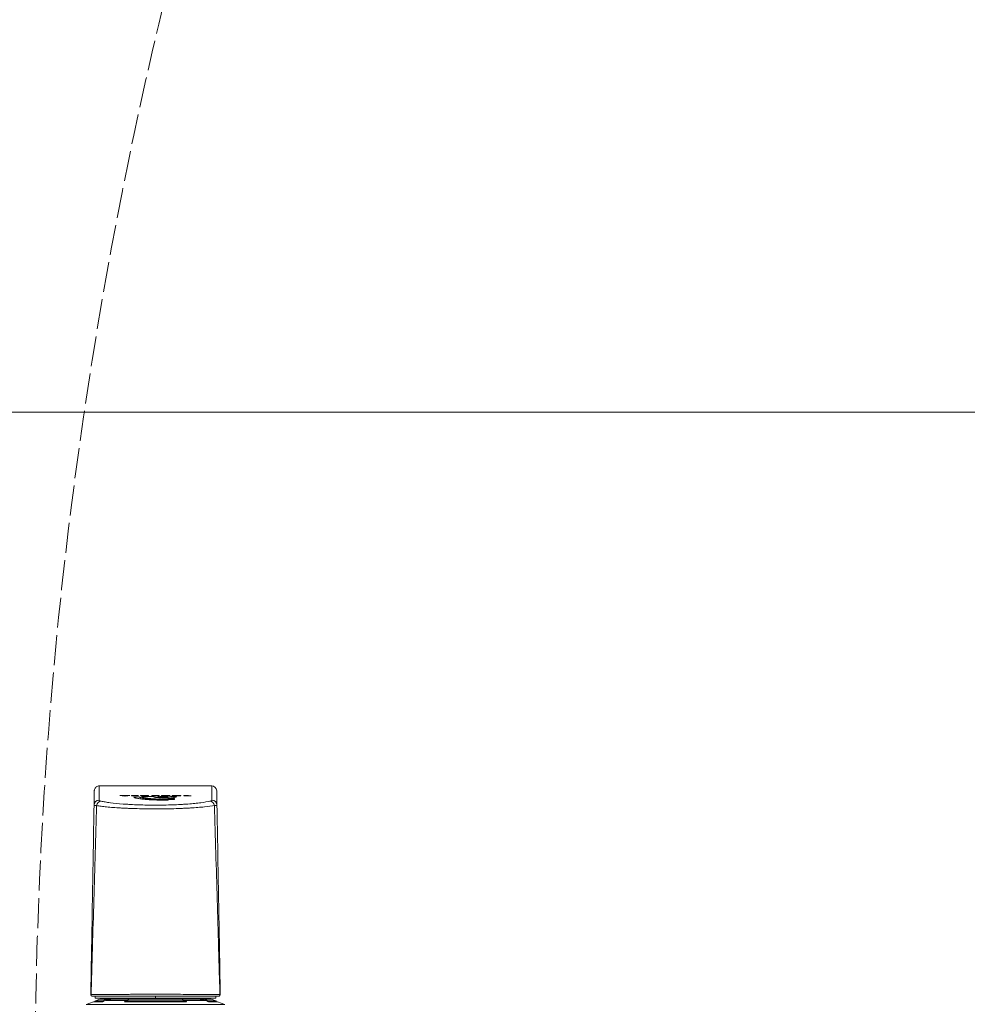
# Model space of a CAD drawing. Header units: inches. Extents: x 44881 to 156022, y 58140 to 83978.
# Tile 195 of 256: x 103506 to 103695, y 72541 to 72737. Entities that reach past the tile are written whole.
import ezdxf

# ---------------------------------------------------------------- set-up
doc = ezdxf.new("R2010")
doc.units = ezdxf.units.IN
doc.linetypes.add('ACAD_ISO02W100', pattern=[15, 12, -3])
for name, color, linetype, lineweight in [('!_A_01_TENKÁ', 8, 'Continuous', 13), ('!_A_03_ČIARKOVANÁ', 41, 'ACAD_ISO02W100', 13), ('_MB_okucia_0.13', 165, 'Continuous', 13)]:
    doc.layers.add(name, color=color, linetype=linetype, lineweight=lineweight)

# ---------------------------------------------------------------- blocks, each defined once
blk = doc.blocks.new('-1924104X_3')
at = {"layer": '_MB_okucia_0.13', "extrusion": (-1, -4.44089e-16, -2.22045e-16)}
for p, q in [((-12.32, -16.72), (-13.78, -16.22)), ((-13.78, -16.22), (13.78, -16.22)), ((-12.32, -16.72), (-10.76, -16.72)), ((0, -17.45), (-12, -17.45)), ((-12, -17.45), (-12, -17.85)), ((-11.98, -16.93), (-10.5, -16.93)), ((-11.11, -17.22), (-11.98, -16.93)), ((-9.75, -17.22), (-11.11, -17.22)), ((-10.95, -17.25), (-9.61, -17.25)), ((-9.75, -17.22), (-10.5, -16.93)), ((-9.92, -16.99), (-10.35, -16.82)), ((-5.86, -16.99), (-9.92, -16.99)), ((-9.14, -17.25), (-9.61, -17.25)), ((-9.08, -17.15), (-5.49, -17.15)), ((-8.94, -17.35), (-8.94, -17.16)), ((-8.94, -17.35), (0, -17.35)), ((-7.33, -17.45), (-7.43, -17.35)), ((-6.11, -16.73), (-6.11, -16.82)), ((-6.11, -16.82), (-5.86, -16.99)), ((-5.99, -16.72), (5.99, -16.72)), ((-5.87, -16.9), (-5.43, -17.19)), ((-5.78, -17.04), (-5.78, -16.96)), ((-5.77, -16.93), (5.77, -16.93)), ((-5.77, -16.93), (-5.33, -17.22)), ((5.33, -17.22), (-5.33, -17.22)), ((-5.25, -17.25), (5.25, -17.25)), ((0, -17.35), (0, -17.25)), ((0, -17.45), (0, -17.35)), ((0, -17.35), (8.94, -17.35)), ((0, -17.45), (0, -17.85)), ((12, -17.45), (0, -17.45)), ((5.33, -17.22), (5.77, -16.93)), ((5.43, -17.19), (5.87, -16.9)), ((5.49, -17.15), (9.08, -17.15)), ((5.78, -17.04), (5.78, -16.96)), ((5.86, -16.99), (6.11, -16.82)), ((9.92, -16.99), (5.86, -16.99)), ((6.11, -16.82), (6.11, -16.73)), ((7.33, -17.45), (7.43, -17.35)), ((8.94, -17.35), (8.94, -17.16)), ((9.61, -17.25), (9.14, -17.25)), ((9.61, -17.25), (10.95, -17.25)), ((10.5, -16.93), (9.75, -17.22)), ((11.11, -17.22), (9.75, -17.22)), ((10.35, -16.82), (9.92, -16.99)), ((10.5, -16.93), (11.98, -16.93)), ((10.76, -16.72), (12.32, -16.72)), ((11.11, -17.22), (11.98, -16.93)), ((12, -17.45), (12, -17.85)), ((12.32, -16.72), (13.78, -16.22)), ((-12.53, -17.85), (-12.59, -17.85)), ((12.59, -17.85), (12.53, -17.85)), ((12.19, -58.73), (12.24, -55.89)), ((-6.69, -57.83), (-7.07, -57.83)), ((-5.7, -57.8), (-6.53, -57.8)), ((-5.86, -57.78), (-6.37, -57.78)), ((-6.27, -57.71), (-5.94, -57.71)), ((-5.13, -57.83), (-5.54, -57.83)), ((-4.76, -57.71), (-4.76, -57.83)), ((-4.76, -57.71), (-4.39, -57.71)), ((-3.37, -57.83), (-4.76, -57.83)), ((-4.39, -57.71), (-4.39, -57.8)), ((-4.39, -57.8), (-3.37, -57.8)), ((-3.28, -57.51), (-4.3, -57.51)), ((-3.37, -57.8), (-3.37, -57.83)), ((-2.96, -57.71), (-2.59, -57.71)), ((-0.42, -57.58), (-2.73, -57.58)), ((-2.59, -57.71), (-2.59, -57.8)), ((-2.59, -57.8), (-1.75, -57.8)), ((-1.75, -57.83), (-2.59, -57.83)), ((-1.75, -57.71), (-1.75, -57.8)), ((-1.75, -57.71), (-1.38, -57.71)), ((-0.74, -57.71), (-0.74, -57.83)), ((-0.37, -57.83), (-0.74, -57.83)), ((-0.37, -57.73), (-0.37, -57.76)), ((0.33, -57.76), (-0.37, -57.76)), ((-0.37, -57.78), (-0.37, -57.83)), ((0.43, -57.78), (-0.37, -57.78)), ((2.46, -57.58), (0.94, -57.58)), ((1.22, -57.71), (1.22, -57.83)), ((1.59, -57.83), (1.22, -57.83)), ((1.59, -57.73), (1.59, -57.76)), ((1.59, -57.73), (2.28, -57.73)), ((2.28, -57.76), (1.59, -57.76)), ((1.59, -57.78), (1.59, -57.83)), ((1.83, -57.78), (1.59, -57.78)), ((1.61, -57.36), (1.62, -57.36)), ((2.39, -57.78), (2.29, -57.78)), ((2.93, -57.83), (2.4, -57.83)), ((2.55, -56.86), (2.55, -56.95)), ((4.18, -57.58), (2.97, -57.58)), ((3.3, -57.73), (3.3, -57.8)), ((3.57, -57.71), (4.76, -57.71)), ((4.76, -57.83), (3.57, -57.83)), ((3.67, -57.73), (3.67, -57.8)), ((3.67, -57.73), (4.66, -57.73)), ((4.66, -57.8), (3.67, -57.8)), ((3.78, -56.99), (3.78, -57.22)), ((4.66, -57.73), (4.66, -57.8)), ((5.03, -57.73), (5.03, -57.8)), ((5.65, -57.71), (5.65, -57.83)), ((5.65, -57.71), (7.07, -57.71)), ((6.01, -57.83), (5.65, -57.83)), ((7.07, -57.73), (6.01, -57.73)), ((6.01, -57.73), (6.01, -57.76)), ((6.01, -57.76), (6.59, -57.76)), ((6.01, -57.78), (6.01, -57.83)), ((6.59, -57.78), (6.01, -57.78)), ((6.59, -57.76), (6.59, -57.78)), ((7.07, -57.71), (7.07, -57.73)), ((11.24, -56.86), (11.19, -59.71)), ((11.19, -59.71), (-11.19, -59.71))]:
    blk.add_line(p, q, dxfattribs=at)
at = {"layer": '_MB_okucia_0.13'}
for centre, radius, start, end in [((-11.9, -16.69), 0.25, 186.2037, 251.2742), ((10.95, -16.75), 0.5, 270, 288.7258), ((-12.59, -18.15), 0.3, 90, 181), ((12.59, -18.15), 0.3, 0, 90), ((12.59, -18.15), 0.3, 359, 360), ((11.19, -58.71), 1, 270, 359)]:
    blk.add_arc(centre, radius, start, end, dxfattribs=at)
at = {"layer": '_MB_okucia_0.13', "extrusion": (2.22045e-16, 9.86076e-32, -1)}
for centre, radius, start, end in [((10.95, -16.75), 0.5, 270, 288.7258), ((9.14, -17), 0.25, 216.8699, 270), ((5.73, -16.69), 0.25, 303.8556, 353.7963), ((-5.73, -16.69), 0.25, 186.2037, 236.1444), ((-9.14, -17), 0.25, 270, 323.1301), ((-11.9, -16.69), 0.25, 186.2037, 251.2742)]:
    blk.add_arc(centre, radius, start, end, dxfattribs=at)
at = {"layer": '_MB_okucia_0.13'}
for centre, major_axis, ratio, start_param, end_param in [((-10.43, -16.69), (0, -0.25), 0.876515, -1.402321, -0.326827), ((-10.43, -16.69), (-0.091, -0.233), 0.478394, 0.176906, 1.199325), ((-9.11, -14.15), (0.1, -3), 0.862921, -0.356672, -0.302205), ((-9.07, -14.15), (-0.05, -3), 0.866729, -0.256858, -0.03954), ((-9.68, -16.98), (-0.091, -0.233), 0.478397, 0.176209, 1.303321), ((-9.61, -17), (0, -0.25), 0.5, 0, 1.110287), ((-9.11, -14.15), (0.1, -3), 0.865893, -0.085277, -0.030225), ((-9.14, -17), (0, -0.25), 0.5, 0, 0.927295), ((-5.25, -16.75), (0.005, -0.5), 0.489669, -0.332078, -0.00527), ((5.25, -16.75), (-0.005, -0.5), 0.489669, 0.00527, 0.332078), ((5.29, -16.98), (0.139, -0.208), 0.817405, -0.511004, 0.000025), ((5.73, -16.69), (0, -0.25), 0.481375, 0.326827, 1.462522), ((5.73, -16.69), (0.139, -0.208), 0.817399, -0.510339, -0.000002), ((9.11, -14.15), (-0.1, -3), 0.865894, 0.030219, 0.085271), ((9.07, -14.15), (0.05, -3), 0.866729, 0.03954, 0.256858), ((9.68, -16.98), (0.091, -0.233), 0.478397, -1.303321, -0.176209), ((9.11, -14.15), (-0.1, -3), 0.86292, 0.302212, 0.356679), ((10.43, -16.69), (0.091, -0.233), 0.478394, -1.19932, -0.176906), ((-12.53, -18.15), (0, 0.3), 0.98661, 0, 1.611439), ((-11.24, -55.87), (-1, -0.017), 0.994819, 0, 1.553433), ((10.84, -55.68), (-0.222, -0.975), 0.902774, 0.246568, 1.665665), ((11.24, -55.87), (1, -0.017), 0.994819, -1.553433, 0), ((-6.67, 667.35), (-34.74, -726.86), 0.492404, 0.095637, 0.097868), ((-6.24, 478.28), (-36.54, -537.62), 0.55085, 0.122326, 0.123196), ((-5.99, 474.68), (34.45, -534.08), 0.534492, -0.120522, -0.119648), ((-5.53, 670.89), (35.25, -730.39), 0.49609, -0.0981, -0.095874), ((2.61, 954.11), (261.21, -987.22), 0.883344, -0.291387, -0.290679)]:
    blk.add_ellipse(centre, major_axis=major_axis, ratio=ratio, start_param=start_param, end_param=end_param, dxfattribs=at)
at = {"layer": '_MB_okucia_0.13', "extrusion": (2.22045e-16, 9.62965e-32, -1)}
blk.add_ellipse((-9.61, -16.75), major_axis=(-0.01, -0.5), ratio=0.871858, start_param=-0.016695, end_param=0.310099, dxfattribs=at)
at = {"layer": '_MB_okucia_0.13', "extrusion": (2.22045e-16, 7.39557e-32, -1)}
blk.add_ellipse((-5.73, -16.69), major_axis=(-0.139, -0.208), ratio=0.817399, start_param=-0.510339, end_param=-0.000002, dxfattribs=at)
at = {"layer": '_MB_okucia_0.13', "extrusion": (2.22045e-16, 9.78372e-32, -1)}
for centre, major_axis, ratio, start_param, end_param in [((-5.33, -14.15), (-0.06, -3), 0.505039, 0.262179, 0.316646), ((9.61, -16.75), (0.01, -0.5), 0.871858, -0.310099, 0.016695)]:
    blk.add_ellipse(centre, major_axis=major_axis, ratio=ratio, start_param=start_param, end_param=end_param, dxfattribs=at)
at = {"layer": '_MB_okucia_0.13', "extrusion": (2.22045e-16, 9.86076e-32, -1)}
for centre, major_axis, ratio, start_param, end_param in [((-5.73, -16.69), (0, -0.25), 0.481375, 0.326827, 1.462522), ((9.14, -17), (0, -0.25), 0.5, 0, 0.927295), ((9.61, -17), (0, -0.25), 0.5, 0, 1.110287), ((10.43, -16.69), (0, -0.25), 0.876515, -1.40232, -0.326827), ((12.53, -18.15), (0, 0.3), 0.98661, 0, 1.611439)]:
    blk.add_ellipse(centre, major_axis=major_axis, ratio=ratio, start_param=start_param, end_param=end_param, dxfattribs=at)
at = {"layer": '_MB_okucia_0.13', "extrusion": (2.22045e-16, 9.82224e-32, -1)}
for centre, major_axis, start_param, end_param in [((-5.4, -14.15), (0.03, -3), 0.094459, 0.277495), ((5.4, -14.15), (-0.03, -3), -0.277495, -0.094461)]:
    blk.add_ellipse(centre, major_axis=major_axis, ratio=0.498699, start_param=start_param, end_param=end_param, dxfattribs=at)
at = {"layer": '_MB_okucia_0.13', "extrusion": (2.22045e-16, 1.2326e-31, -1)}
blk.add_ellipse((-5.29, -16.98), major_axis=(-0.139, -0.208), ratio=0.817405, start_param=-0.511004, end_param=-0.000002, dxfattribs=at)
at = {"layer": '_MB_okucia_0.13', "extrusion": (2.22045e-16, 9.9378e-32, -1)}
blk.add_ellipse((5.33, -14.15), major_axis=(0.06, -3), ratio=0.505038, start_param=-0.316649, end_param=-0.262181, dxfattribs=at)
at = {"layer": '_MB_okucia_0.13', "extrusion": (2.22045e-16, 9.84632e-32, -1)}
blk.add_ellipse((-7.81, -18.14), major_axis=(-5.09, -0.01), ratio=0.008495, start_param=-0.164106, end_param=-0.000107, dxfattribs=at)
at = {"layer": '_MB_okucia_0.13', "extrusion": (2.22045e-16, 9.82706e-32, -1)}
blk.add_ellipse((7.81, -18.14), major_axis=(5.09, -0.01), ratio=0.008495, start_param=0.000107, end_param=0.164106, dxfattribs=at)
at = {"layer": '_MB_okucia_0.13', "extrusion": (2.22045e-16, 1.2326e-32, -1)}
blk.add_ellipse((-10.84, -55.68), major_axis=(0.222, -0.975), ratio=0.902774, start_param=0.246568, end_param=1.665665, dxfattribs=at)
at = {"layer": '_MB_okucia_0.13', "extrusion": (2.22045e-16, 7.08742e-32, -1)}
blk.add_ellipse((-6.61, 484.62), major_axis=(34.49, 544.01), ratio=0.536602, start_param=-3.259467, end_param=-3.258924, dxfattribs=at)
at = {"layer": '_MB_okucia_0.13', "extrusion": (2.22045e-16, 1.04771e-31, -1)}
blk.add_ellipse((-5.62, 479.12), major_axis=(-35.43, 538.48), ratio=0.54597, start_param=-3.02194, end_param=-3.021394, dxfattribs=at)
at = {"layer": '_MB_okucia_0.13', "extrusion": (2.22045e-16, 1.17097e-31, -1)}
blk.add_ellipse((2.12, 831.73), major_axis=(-172.26, 879.59), ratio=0.84111, start_param=-2.913204, end_param=-2.912449, dxfattribs=at)
at = {"layer": '_MB_okucia_0.13'}
for points, knots in [([(-10.76, -16.72), (-10.76, -16.72), (-10.76, -16.72), (-10.74, -16.72), (-10.71, -16.72), (-10.65, -16.73), (-10.61, -16.74), (-10.54, -16.76), (-10.5, -16.77), (-10.42, -16.79), (-10.38, -16.81), (-10.35, -16.82)], [0.04684476, 0.04684476, 0.04684476, 0.04684476, 0.04702019, 0.04702019, 0.05864988, 0.05864988, 0.07027958, 0.07027958, 0.08223882, 0.08223882, 0.0938925, 0.0938925, 0.0938925, 0.0938925]), ([(-6.11, -16.82), (-6.13, -16.81), (-6.14, -16.79), (-6.15, -16.77), (-6.15, -16.76), (-6.13, -16.74), (-6.11, -16.73), (-6.06, -16.72), (-6.03, -16.72), (-6, -16.72), (-5.99, -16.72), (-5.99, -16.72)], [0.00030493, 0.00030493, 0.00030493, 0.00030493, 0.01195912, 0.01195912, 0.02391824, 0.02391824, 0.03554784, 0.03554784, 0.04717743, 0.04717743, 0.0473524, 0.0473524, 0.0473524, 0.0473524]), ([(-5.25, -17.25), (-5.29, -17.25), (-5.32, -17.24), (-5.38, -17.22), (-5.41, -17.21), (-5.43, -17.19)], [0, 0, 0, 0, 0.114827, 0.114827, 0.2023666, 0.2023666, 0.2023666, 0.2023666]), ([(5.43, -17.19), (5.39, -17.21), (5.36, -17.23), (5.3, -17.24), (5.27, -17.25), (5.25, -17.25)], [0.0016073, 0.0016073, 0.0016073, 0.0016073, 0.1282182, 0.1282182, 0.202283, 0.202283, 0.202283, 0.202283]), ([(5.99, -16.72), (5.99, -16.72), (6, -16.72), (6.03, -16.72), (6.06, -16.72), (6.11, -16.73), (6.13, -16.74), (6.15, -16.76), (6.15, -16.77), (6.14, -16.79), (6.13, -16.81), (6.11, -16.82)], [0.04684476, 0.04684476, 0.04684476, 0.04684476, 0.04702019, 0.04702019, 0.05864988, 0.05864988, 0.07027958, 0.07027958, 0.08223882, 0.08223882, 0.0938925, 0.0938925, 0.0938925, 0.0938925]), ([(10.35, -16.82), (10.38, -16.81), (10.42, -16.79), (10.5, -16.77), (10.54, -16.76), (10.61, -16.74), (10.65, -16.73), (10.71, -16.72), (10.74, -16.72), (10.76, -16.72), (10.76, -16.72), (10.76, -16.72)], [0.00030493, 0.00030493, 0.00030493, 0.00030493, 0.01195912, 0.01195912, 0.02391824, 0.02391824, 0.03554784, 0.03554784, 0.04717743, 0.04717743, 0.0473524, 0.0473524, 0.0473524, 0.0473524]), ([(-12.24, -55.89), (-12.29, -52.78), (-12.34, -49.68), (-12.4, -46.57), (-12.45, -43.4), (-12.51, -40.24), (-12.56, -37.06), (-12.56, -37.05), (-12.57, -37.03), (-12.57, -37.01), (-12.62, -33.89), (-12.67, -30.76), (-12.73, -27.63), (-12.73, -27.56), (-12.73, -27.5), (-12.73, -27.43), (-12.76, -25.92), (-12.79, -24.41), (-12.81, -22.9), (-12.81, -22.81), (-12.81, -22.72), (-12.82, -22.63), (-12.84, -21.14), (-12.87, -19.65), (-12.89, -18.15)], [0.00103251, 0.00103251, 0.00103251, 0.00103251, 0.01055678, 0.01055678, 0.01055678, 0.02025807, 0.02025807, 0.02025807, 0.02031275, 0.02031275, 0.02031275, 0.02987085, 0.02987085, 0.02987085, 0.03006882, 0.03006882, 0.03006882, 0.03467724, 0.03467724, 0.03467724, 0.0349469, 0.0349469, 0.0349469, 0.03948363, 0.03948363, 0.03948363, 0.03948363]), ([(0, -18.22), (-0.38, -18.22), (-0.77, -18.22), (-1.53, -18.22), (-1.9, -18.22), (-3.02, -18.22), (-3.75, -18.22), (-4.83, -18.22), (-5.18, -18.21), (-5.87, -18.21), (-6.21, -18.21), (-7.19, -18.21), (-7.81, -18.21), (-8.69, -18.2), (-8.97, -18.2), (-9.51, -18.2), (-9.76, -18.2), (-10.49, -18.19), (-10.92, -18.19), (-11.68, -18.18), (-12, -18.18), (-12.51, -18.17), (-12.7, -18.16), (-12.83, -18.16)], [0.01841645, 0.01841645, 0.01841645, 0.01841645, 0.01956587, 0.01956587, 0.02071529, 0.02071529, 0.02301414, 0.02301414, 0.02416356, 0.02416356, 0.02531298, 0.02531298, 0.02761182, 0.02761182, 0.02876124, 0.02876124, 0.02991066, 0.02991066, 0.03220951, 0.03220951, 0.03450835, 0.03450835, 0.03680719, 0.03680719, 0.03680719, 0.03680719]), ([(-12.83, -18.16), (-12.78, -19.74), (-12.73, -21.32), (-12.64, -24.47), (-12.6, -26.05), (-12.46, -30.76), (-12.37, -33.9), (-12.19, -40.17), (-12.1, -43.29), (-11.91, -49.54), (-11.82, -52.67), (-11.73, -55.79)], [0.00031312, 0.00031312, 0.00031312, 0.00031312, 0.00508031, 0.00508031, 0.0098475, 0.0098475, 0.01938187, 0.01938187, 0.02891625, 0.02891625, 0.03845062, 0.03845062, 0.03845062, 0.03845062]), ([(-12.53, -17.85), (-12.41, -17.85), (-12.22, -17.85), (-11.85, -17.85), (-11.71, -17.85), (-11.4, -17.85), (-11.23, -17.85), (-10.68, -17.85), (-10.26, -17.85), (-9.55, -17.85), (-9.3, -17.85), (-8.78, -17.85), (-8.5, -17.85), (-7.64, -17.85), (-7.04, -17.85), (-6.08, -17.85), (-5.75, -17.85), (-5.07, -17.85), (-4.73, -17.85), (-3.68, -17.85), (-2.96, -17.85), (-1.86, -17.85), (-1.5, -17.85), (-0.75, -17.85), (-0.37, -17.85), (0.74, -17.85), (1.48, -17.85), (2.58, -17.85), (2.94, -17.85), (3.66, -17.85), (4.02, -17.85), (5.07, -17.85), (5.74, -17.85), (7.03, -17.85), (7.64, -17.85), (8.78, -17.85), (9.3, -17.85), (10.01, -17.85), (10.24, -17.85), (10.66, -17.85), (10.86, -17.85), (11.41, -17.85), (11.72, -17.85), (12.09, -17.85), (12.2, -17.85), (12.39, -17.85), (12.47, -17.85), (12.53, -17.85)], [0, 0, 0, 0, 0.00222177, 0.00222177, 0.00333266, 0.00333266, 0.00444355, 0.00444355, 0.00666532, 0.00666532, 0.00777621, 0.00777621, 0.00888709, 0.00888709, 0.01110887, 0.01110887, 0.01221975, 0.01221975, 0.01333064, 0.01333064, 0.01555241, 0.01555241, 0.0166633, 0.0166633, 0.01777418, 0.01777418, 0.01999596, 0.01999596, 0.02110684, 0.02110684, 0.02221773, 0.02221773, 0.0244395, 0.0244395, 0.02666128, 0.02666128, 0.02888305, 0.02888305, 0.02999394, 0.02999394, 0.03110482, 0.03110482, 0.0333266, 0.0333266, 0.03443748, 0.03443748, 0.03554837, 0.03554837, 0.03554837, 0.03554837]), ([(12.83, -18.16), (12.76, -18.16), (12.68, -18.16), (12.59, -18.17), (12.49, -18.17), (12.38, -18.17), (12.25, -18.17), (12, -18.18), (11.68, -18.18), (11.31, -18.18), (11.12, -18.19), (10.92, -18.19), (10.7, -18.19), (10.48, -18.19), (10.25, -18.19), (10, -18.19), (9.52, -18.2), (8.98, -18.2), (8.4, -18.2), (7.82, -18.21), (7.19, -18.21), (6.53, -18.21), (5.88, -18.21), (5.19, -18.21), (4.47, -18.22), (4.12, -18.22), (3.75, -18.22), (3.38, -18.22), (3.01, -18.22), (2.64, -18.22), (2.27, -18.22), (1.52, -18.22), (0.76, -18.22), (0, -18.22)], [0, 0, 0, 0, 0.00115103, 0.00115103, 0.00115103, 0.00230206, 0.00230206, 0.00230206, 0.00460411, 0.00460411, 0.00460411, 0.00575514, 0.00575514, 0.00575514, 0.00690617, 0.00690617, 0.00690617, 0.00920823, 0.00920823, 0.00920823, 0.01151028, 0.01151028, 0.01151028, 0.01381234, 0.01381234, 0.01381234, 0.01496337, 0.01496337, 0.01496337, 0.0161144, 0.0161144, 0.0161144, 0.01841645, 0.01841645, 0.01841645, 0.01841645]), ([(11.73, -55.79), (11.82, -52.67), (11.91, -49.54), (12.1, -43.29), (12.19, -40.17), (12.37, -33.9), (12.46, -30.76), (12.6, -26.05), (12.64, -24.47), (12.73, -21.32), (12.78, -19.74), (12.83, -18.16)], [0.00088669, 0.00088669, 0.00088669, 0.00088669, 0.01041629, 0.01041629, 0.01994589, 0.01994589, 0.02947549, 0.02947549, 0.03424029, 0.03424029, 0.0390051, 0.0390051, 0.0390051, 0.0390051]), ([(12.89, -18.15), (12.87, -19.65), (12.84, -21.14), (12.82, -22.63), (12.81, -22.72), (12.81, -22.81), (12.81, -22.9), (12.79, -24.41), (12.76, -25.92), (12.73, -27.43), (12.73, -27.5), (12.73, -27.56), (12.73, -27.63), (12.67, -30.76), (12.62, -33.89), (12.57, -37.01), (12.57, -37.03), (12.56, -37.05), (12.56, -37.06), (12.51, -40.24), (12.45, -43.4), (12.4, -46.57), (12.34, -49.68), (12.29, -52.78), (12.24, -55.89)], [0.0003084, 0.0003084, 0.0003084, 0.0003084, 0.00484584, 0.00484584, 0.00484584, 0.00511567, 0.00511567, 0.00511567, 0.0097248, 0.0097248, 0.0097248, 0.00992294, 0.00992294, 0.00992294, 0.01948271, 0.01948271, 0.01948271, 0.01953749, 0.01953749, 0.01953749, 0.02924051, 0.02924051, 0.02924051, 0.03876658, 0.03876658, 0.03876658, 0.03876658]), ([(-12.24, -55.89), (-12.24, -55.87), (-12.19, -55.85), (-12.11, -55.84), (-12.02, -55.82), (-11.9, -55.8), (-11.73, -55.79)], [0, 0, 0, 0, 0.001174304, 0.001174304, 0.001174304, 0.002348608, 0.002348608, 0.002348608, 0.002348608]), ([(-12.19, -58.73), (-12.19, -58.73), (-12.19, -58.73), (-12.19, -58.71), (-12.2, -57.76), (-12.24, -55.89)], [3.1415937, 3.1415937, 3.1415937, 3.1415937, 3.1429328, 3.1429328, 3.243418, 3.243418, 3.243418, 3.243418]), ([(-11.73, -55.79), (-11.47, -55.74), (-11.17, -55.7), (-10.67, -55.64), (-10.5, -55.61), (-10.13, -55.57), (-9.93, -55.55), (-8.92, -55.45), (-8, -55.38), (-6.71, -55.31), (-6.44, -55.29), (-5.9, -55.27), (-5.63, -55.26), (-4.8, -55.22), (-4.22, -55.2), (-3.05, -55.17), (-2.44, -55.16), (-1.22, -55.14), (-0.61, -55.13), (0, -55.13)], [0, 0, 0, 0, 0.0018453, 0.0018453, 0.00276795, 0.00276795, 0.0036906, 0.0036906, 0.00738121, 0.00738121, 0.00830386, 0.00830386, 0.00922651, 0.00922651, 0.01107181, 0.01107181, 0.01291711, 0.01291711, 0.01476241, 0.01476241, 0.01476241, 0.01476241]), ([(-10.84, -56.67), (-10.97, -56.7), (-11.07, -56.74), (-11.14, -56.77), (-11.2, -56.8), (-11.24, -56.83), (-11.24, -56.86)], [0, 0, 0, 0, 0.000943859, 0.000943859, 0.000943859, 0.001887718, 0.001887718, 0.001887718, 0.001887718]), ([(10.84, -56.67), (10.35, -56.56), (9.74, -56.46), (8.64, -56.32), (8.23, -56.27), (7.38, -56.19), (6.93, -56.15), (6.22, -56.09), (5.98, -56.08), (5.48, -56.05), (5.23, -56.03), (4.45, -55.99), (3.92, -55.96), (2.83, -55.93), (2.28, -55.91), (1.43, -55.9), (1.15, -55.89), (0.58, -55.89), (0.29, -55.89), (-0.56, -55.89), (-1.13, -55.89), (-2.25, -55.91), (-2.82, -55.93), (-3.91, -55.96), (-4.44, -55.99), (-5.21, -56.03), (-5.46, -56.04), (-5.96, -56.08), (-6.2, -56.09), (-7.4, -56.18), (-8.25, -56.27), (-9.18, -56.39), (-9.36, -56.41), (-9.7, -56.46), (-9.86, -56.49), (-10.32, -56.57), (-10.6, -56.62), (-10.84, -56.67)], [0, 0, 0, 0, 0.00339961, 0.00339961, 0.00509942, 0.00509942, 0.00679923, 0.00679923, 0.00764913, 0.00764913, 0.00849904, 0.00849904, 0.01019884, 0.01019884, 0.01189865, 0.01189865, 0.01274855, 0.01274855, 0.01359846, 0.01359846, 0.01529826, 0.01529826, 0.01699807, 0.01699807, 0.01869788, 0.01869788, 0.01954778, 0.01954778, 0.02039768, 0.02039768, 0.0237973, 0.0237973, 0.0246472, 0.0246472, 0.02549711, 0.02549711, 0.02719691, 0.02719691, 0.02719691, 0.02719691]), ([(0, -55.13), (0.31, -55.13), (0.61, -55.14), (0.92, -55.14), (1.23, -55.14), (1.54, -55.14), (1.84, -55.15), (2.46, -55.16), (3.05, -55.17), (3.64, -55.18), (4.23, -55.2), (4.8, -55.22), (5.36, -55.24), (5.64, -55.26), (5.92, -55.27), (6.19, -55.28), (6.46, -55.3), (6.72, -55.31), (6.97, -55.32), (7.49, -55.35), (7.97, -55.39), (8.44, -55.42), (8.9, -55.46), (9.34, -55.5), (9.74, -55.53), (10.54, -55.61), (11.21, -55.7), (11.73, -55.79)], [0.01476241, 0.01476241, 0.01476241, 0.01476241, 0.01568611, 0.01568611, 0.01568611, 0.0166098, 0.0166098, 0.0166098, 0.0184572, 0.0184572, 0.0184572, 0.02030459, 0.02030459, 0.02030459, 0.02122828, 0.02122828, 0.02122828, 0.02215198, 0.02215198, 0.02215198, 0.02399937, 0.02399937, 0.02399937, 0.02584676, 0.02584676, 0.02584676, 0.02954155, 0.02954155, 0.02954155, 0.02954155]), ([(11.24, -56.86), (11.24, -56.83), (11.2, -56.8), (11.14, -56.77), (11.07, -56.74), (10.97, -56.7), (10.84, -56.67)], [0, 0, 0, 0, 0.00094378, 0.00094378, 0.00094378, 0.00188756, 0.00188756, 0.00188756, 0.00188756]), ([(11.73, -55.79), (11.9, -55.8), (12.03, -55.82), (12.11, -55.84), (12.19, -55.85), (12.24, -55.87), (12.24, -55.89)], [0, 0, 0, 0, 0.001174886, 0.001174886, 0.001174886, 0.002349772, 0.002349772, 0.002349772, 0.002349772]), ([(-11.19, -59.71), (-11.29, -59.71), (-11.4, -59.7), (-11.61, -59.63), (-11.71, -59.57), (-11.88, -59.44), (-11.96, -59.36), (-12.08, -59.18), (-12.12, -59.08), (-12.16, -58.94), (-12.17, -58.9), (-12.18, -58.81), (-12.19, -58.77), (-12.19, -58.73)], [0, 0, 0, 0, 0.32405, 0.32405, 0.64914, 0.64914, 0.974192, 0.974192, 1.299246, 1.299246, 1.422357, 1.422357, 1.547403, 1.547403, 1.547403, 1.547403]), ([(-11.24, -56.86), (-11.2, -58.74), (-11.19, -59.69), (-11.19, -59.71), (-11.19, -59.71), (-11.19, -59.71), (-11.19, -59.71)], [3.0397673, 3.0397673, 3.0397673, 3.0397673, 3.1402525, 3.1402525, 3.1402525, 3.1415927, 3.1415927, 3.1415927, 3.1415927]), ([(-4.3, -57.51), (-4.3, -57.5), (-4.3, -57.5), (-4.29, -57.49), (-4.29, -57.49), (-4.29, -57.49), (-4.29, -57.49), (-4.29, -57.49), (-4.29, -57.48), (-4.29, -57.48), (-4.29, -57.48), (-4.29, -57.48), (-4.29, -57.48), (-4.29, -57.48), (-4.29, -57.48), (-4.28, -57.47), (-4.28, -57.47), (-4.28, -57.47), (-4.28, -57.46), (-4.28, -57.46), (-4.27, -57.46), (-4.27, -57.46), (-4.27, -57.46), (-4.27, -57.45), (-4.27, -57.45), (-4.27, -57.45), (-4.27, -57.45), (-4.27, -57.45), (-4.26, -57.44), (-4.24, -57.43), (-4.23, -57.42), (-4.21, -57.41), (-4.19, -57.4), (-4.17, -57.39), (-4.13, -57.37), (-4.07, -57.35), (-4, -57.33), (-3.94, -57.31), (-3.86, -57.29), (-3.78, -57.27), (-3.61, -57.23), (-3.39, -57.19), (-3.14, -57.16), (-2.89, -57.12), (-2.61, -57.09), (-2.29, -57.06), (-1.97, -57.03), (-1.63, -57), (-1.25, -56.97), (-1.07, -56.96), (-0.88, -56.95), (-0.68, -56.94), (-0.48, -56.93), (-0.28, -56.92), (-0.07, -56.91), (0.34, -56.89), (0.76, -56.88), (1.21, -56.87), (1.32, -56.87), (1.43, -56.86), (1.54, -56.86), (1.6, -56.86), (1.66, -56.86), (1.71, -56.86), (1.74, -56.86), (1.77, -56.86), (1.79, -56.86), (1.81, -56.86), (1.82, -56.86), (1.83, -56.86), (1.85, -56.86), (1.86, -56.86), (1.88, -56.86), (1.93, -56.86), (1.98, -56.86), (2.03, -56.86), (2.09, -56.86), (2.14, -56.86), (2.2, -56.86), (2.2, -56.86), (2.21, -56.86), (2.21, -56.86), (2.29, -56.86), (2.4, -56.86), (2.55, -56.86)], [0, 0, 0, 0, 0.015625, 0.015625, 0.015625, 0.023437, 0.023437, 0.023437, 0.027344, 0.027344, 0.027344, 0.030273, 0.030273, 0.030273, 0.037566, 0.037566, 0.037566, 0.046875, 0.046875, 0.046875, 0.054687, 0.054687, 0.054687, 0.058594, 0.058594, 0.058594, 0.0625, 0.0625, 0.0625, 0.09375, 0.09375, 0.09375, 0.125, 0.125, 0.125, 0.1875, 0.1875, 0.1875, 0.25, 0.25, 0.25, 0.375, 0.375, 0.375, 0.5, 0.5, 0.5, 0.625, 0.625, 0.625, 0.6875, 0.6875, 0.6875, 0.75, 0.75, 0.75, 0.875, 0.875, 0.875, 0.90625, 0.90625, 0.90625, 0.921875, 0.921875, 0.921875, 0.929688, 0.929688, 0.929688, 0.933594, 0.933594, 0.933594, 0.9375, 0.9375, 0.9375, 0.953125, 0.953125, 0.953125, 0.967773, 0.967773, 0.967773, 0.96875, 0.96875, 0.96875, 1, 1, 1, 1]), ([(2.55, -56.95), (2.42, -56.95), (2.31, -56.95), (2.22, -56.95), (2.18, -56.96), (2.13, -56.96), (2.09, -56.96), (2.06, -56.96), (2.03, -56.96), (2, -56.96), (2, -56.96), (2, -56.96), (1.99, -56.96), (1.89, -56.96), (1.8, -56.96), (1.71, -56.96), (1.62, -56.97), (1.53, -56.97), (1.44, -56.97), (1.36, -56.97), (1.27, -56.98), (1.18, -56.98), (1.14, -56.98), (1.09, -56.98), (1.05, -56.98), (1, -56.99), (0.95, -56.99), (0.91, -56.99), (0.73, -57), (0.56, -57), (0.39, -57.01), (-0.28, -57.04), (-0.9, -57.09), (-1.42, -57.14), (-1.69, -57.16), (-1.93, -57.19), (-2.14, -57.22), (-2.25, -57.24), (-2.35, -57.25), (-2.44, -57.27), (-2.54, -57.28), (-2.62, -57.3), (-2.7, -57.31), (-2.74, -57.32), (-2.78, -57.33), (-2.81, -57.34), (-2.83, -57.34), (-2.85, -57.34), (-2.86, -57.35), (-2.88, -57.35), (-2.9, -57.36), (-2.91, -57.36), (-2.98, -57.38), (-3.04, -57.39), (-3.08, -57.41), (-3.11, -57.42), (-3.13, -57.43), (-3.15, -57.44), (-3.16, -57.44), (-3.17, -57.44), (-3.18, -57.45), (-3.18, -57.45), (-3.18, -57.45), (-3.19, -57.45), (-3.19, -57.46), (-3.2, -57.46), (-3.2, -57.46), (-3.2, -57.46), (-3.2, -57.46), (-3.2, -57.46), (-3.22, -57.47), (-3.25, -57.49), (-3.28, -57.51)], [0, 0, 0, 0, 0.03125, 0.03125, 0.03125, 0.046875, 0.046875, 0.046875, 0.060547, 0.060547, 0.060547, 0.0625, 0.0625, 0.0625, 0.09375, 0.09375, 0.09375, 0.125, 0.125, 0.125, 0.15625, 0.15625, 0.15625, 0.171875, 0.171875, 0.171875, 0.1875, 0.1875, 0.1875, 0.25, 0.25, 0.25, 0.5, 0.5, 0.5, 0.625, 0.625, 0.625, 0.6875, 0.6875, 0.6875, 0.75, 0.75, 0.75, 0.78125, 0.78125, 0.78125, 0.796875, 0.796875, 0.796875, 0.8125, 0.8125, 0.8125, 0.875, 0.875, 0.875, 0.90625, 0.90625, 0.90625, 0.921875, 0.921875, 0.921875, 0.929687, 0.929687, 0.929687, 0.935547, 0.935547, 0.935547, 0.9375, 0.9375, 0.9375, 1, 1, 1, 1]), ([(-2.59, -57.83), (-2.65, -57.83), (-2.71, -57.82), (-2.75, -57.82), (-2.77, -57.82), (-2.79, -57.82), (-2.81, -57.82), (-2.82, -57.82), (-2.83, -57.82), (-2.84, -57.82), (-2.84, -57.82), (-2.85, -57.82), (-2.85, -57.82), (-2.86, -57.82), (-2.86, -57.82), (-2.86, -57.82), (-2.88, -57.82), (-2.9, -57.82), (-2.91, -57.82), (-2.92, -57.82), (-2.92, -57.81), (-2.93, -57.81), (-2.93, -57.81), (-2.93, -57.81), (-2.94, -57.81), (-2.94, -57.81), (-2.94, -57.81), (-2.94, -57.81), (-2.94, -57.81), (-2.95, -57.81), (-2.95, -57.81), (-2.95, -57.81), (-2.95, -57.81), (-2.96, -57.81), (-2.96, -57.8), (-2.96, -57.8), (-2.96, -57.77), (-2.96, -57.77), (-2.96, -57.74), (-2.96, -57.71)], [0, 0, 0, 0, 0.25, 0.25, 0.25, 0.375, 0.375, 0.375, 0.4375, 0.4375, 0.4375, 0.46875, 0.46875, 0.46875, 0.5, 0.5, 0.5, 0.625, 0.625, 0.625, 0.6875, 0.6875, 0.6875, 0.71875, 0.71875, 0.71875, 0.75, 0.75, 0.75, 0.8125, 0.8125, 0.8125, 0.875, 0.875, 0.875, 1, 1, 1, 1.002008, 1.002008, 1.002008, 1.002008]), ([(-2.73, -57.58), (-2.72, -57.57), (-2.72, -57.56), (-2.72, -57.56), (-2.71, -57.56), (-2.71, -57.56), (-2.71, -57.55), (-2.71, -57.55), (-2.71, -57.55), (-2.71, -57.55), (-2.71, -57.55), (-2.7, -57.55), (-2.7, -57.55), (-2.7, -57.55), (-2.7, -57.54), (-2.7, -57.54), (-2.69, -57.54), (-2.69, -57.54), (-2.69, -57.53), (-2.68, -57.53), (-2.68, -57.53), (-2.68, -57.53), (-2.68, -57.53), (-2.67, -57.52), (-2.67, -57.52), (-2.67, -57.52), (-2.67, -57.52), (-2.67, -57.52), (-2.66, -57.51), (-2.64, -57.5), (-2.62, -57.49), (-2.61, -57.49), (-2.6, -57.48), (-2.59, -57.48), (-2.58, -57.48), (-2.57, -57.47), (-2.55, -57.47), (-2.53, -57.46), (-2.5, -57.45), (-2.47, -57.44), (-2.44, -57.43), (-2.41, -57.42), (-2.38, -57.41), (-2.31, -57.39), (-2.23, -57.38), (-2.15, -57.36), (-2.06, -57.34), (-1.97, -57.32), (-1.86, -57.31), (-1.76, -57.29), (-1.64, -57.28), (-1.52, -57.26), (-1.28, -57.23), (-1.01, -57.2), (-0.71, -57.17), (-0.41, -57.14), (-0.09, -57.12), (0.26, -57.1), (0.43, -57.09), (0.61, -57.08), (0.8, -57.07), (0.98, -57.06), (1.17, -57.05), (1.36, -57.04), (1.74, -57.03), (2.13, -57.01), (2.55, -57.01), (2.65, -57), (2.75, -57), (2.85, -57), (2.91, -57), (2.96, -57), (3.01, -57), (3.03, -57), (3.06, -57), (3.08, -57), (3.1, -57), (3.11, -57), (3.12, -57), (3.13, -57), (3.15, -57), (3.16, -57), (3.21, -57), (3.25, -57), (3.31, -57), (3.35, -57), (3.4, -57), (3.46, -57), (3.46, -57), (3.47, -57), (3.47, -57), (3.54, -57), (3.64, -56.99), (3.78, -56.99)], [0, 0, 0, 0, 0.015625, 0.015625, 0.015625, 0.023438, 0.023438, 0.023438, 0.027344, 0.027344, 0.027344, 0.030273, 0.030273, 0.030273, 0.03786, 0.03786, 0.03786, 0.046875, 0.046875, 0.046875, 0.054688, 0.054688, 0.054688, 0.058594, 0.058594, 0.058594, 0.0625, 0.0625, 0.0625, 0.09375, 0.09375, 0.09375, 0.109375, 0.109375, 0.109375, 0.125, 0.125, 0.125, 0.15625, 0.15625, 0.15625, 0.1875, 0.1875, 0.1875, 0.25, 0.25, 0.25, 0.3125, 0.3125, 0.3125, 0.375, 0.375, 0.375, 0.5, 0.5, 0.5, 0.625, 0.625, 0.625, 0.6875, 0.6875, 0.6875, 0.75, 0.75, 0.75, 0.875, 0.875, 0.875, 0.90625, 0.90625, 0.90625, 0.921875, 0.921875, 0.921875, 0.929687, 0.929687, 0.929687, 0.933594, 0.933594, 0.933594, 0.9375, 0.9375, 0.9375, 0.953125, 0.953125, 0.953125, 0.967773, 0.967773, 0.967773, 0.96875, 0.96875, 0.96875, 1, 1, 1, 1]), ([(-1.75, -57.83), (-1.69, -57.83), (-1.64, -57.82), (-1.61, -57.82), (-1.61, -57.82), (-1.6, -57.82), (-1.6, -57.82), (-1.59, -57.82), (-1.59, -57.82), (-1.59, -57.82), (-1.58, -57.82), (-1.58, -57.82), (-1.57, -57.82), (-1.56, -57.82), (-1.55, -57.82), (-1.54, -57.82), (-1.51, -57.82), (-1.49, -57.82), (-1.48, -57.82), (-1.47, -57.82), (-1.46, -57.82), (-1.45, -57.82), (-1.44, -57.82), (-1.44, -57.82), (-1.43, -57.82), (-1.42, -57.81), (-1.41, -57.81), (-1.4, -57.81), (-1.39, -57.81), (-1.39, -57.81), (-1.39, -57.81), (-1.39, -57.81), (-1.38, -57.81), (-1.38, -57.81), (-1.38, -57.8), (-1.38, -57.8), (-1.38, -57.77), (-1.38, -57.77), (-1.38, -57.74), (-1.38, -57.71)], [0, 0, 0, 0, 0.25, 0.25, 0.25, 0.265625, 0.265625, 0.265625, 0.28125, 0.28125, 0.28125, 0.3125, 0.3125, 0.3125, 0.375, 0.375, 0.375, 0.5, 0.5, 0.5, 0.5625, 0.5625, 0.5625, 0.625, 0.625, 0.625, 0.75, 0.75, 0.75, 0.8125, 0.8125, 0.8125, 0.875, 0.875, 0.875, 1, 1, 1, 1.002008, 1.002008, 1.002008, 1.002008]), ([(-0.74, -57.71), (-0.35, -57.71), (0.04, -57.71), (0.05, -57.71), (0.46, -57.71), (0.48, -57.71), (0.5, -57.71), (0.51, -57.71), (0.52, -57.71), (0.53, -57.71), (0.54, -57.71), (0.54, -57.71), (0.55, -57.71), (0.55, -57.71), (0.56, -57.71), (0.56, -57.71), (0.59, -57.71), (0.61, -57.71), (0.63, -57.71), (0.65, -57.71), (0.67, -57.71), (0.69, -57.71), (0.7, -57.71), (0.72, -57.71), (0.73, -57.71), (0.74, -57.72), (0.75, -57.72), (0.75, -57.72), (0.76, -57.72), (0.76, -57.72), (0.76, -57.72), (0.76, -57.72), (0.77, -57.72), (0.77, -57.72), (0.78, -57.72), (0.79, -57.73), (0.79, -57.73)], [0, 0, 0, 0, 0.001167, 0.001167, 0.001167, 0.126167, 0.126167, 0.126167, 0.188667, 0.188667, 0.188667, 0.219917, 0.219917, 0.219917, 0.251167, 0.251167, 0.251167, 0.376167, 0.376167, 0.376167, 0.501167, 0.501167, 0.501167, 0.626167, 0.626167, 0.626167, 0.688667, 0.688667, 0.688667, 0.719917, 0.719917, 0.719917, 0.751167, 0.751167, 0.751167, 1.001167, 1.001167, 1.001167, 1.001167]), ([(3.78, -57.22), (3.61, -57.22), (3.48, -57.22), (3.39, -57.22), (3.37, -57.22), (3.34, -57.22), (3.31, -57.22), (3.26, -57.22), (3.22, -57.22), (3.18, -57.22), (3.15, -57.22), (3.12, -57.22), (3.08, -57.22), (3.05, -57.22), (3.03, -57.22), (3, -57.23), (2.87, -57.23), (2.75, -57.23), (2.62, -57.23), (2.56, -57.24), (2.5, -57.24), (2.43, -57.24), (2.4, -57.24), (2.37, -57.24), (2.34, -57.24), (2.3, -57.24), (2.27, -57.24), (2.24, -57.25), (1.75, -57.26), (1.3, -57.29), (0.92, -57.32), (0.72, -57.34), (0.55, -57.36), (0.39, -57.38), (0.31, -57.39), (0.24, -57.4), (0.17, -57.41), (0.14, -57.41), (0.11, -57.42), (0.07, -57.42), (0.06, -57.43), (0.04, -57.43), (0.03, -57.43), (0.01, -57.43), (0, -57.44), (-0.02, -57.44), (-0.08, -57.45), (-0.13, -57.46), (-0.18, -57.47), (-0.2, -57.48), (-0.22, -57.48), (-0.24, -57.49), (-0.25, -57.49), (-0.26, -57.5), (-0.27, -57.5), (-0.28, -57.5), (-0.29, -57.5), (-0.29, -57.51), (-0.31, -57.51), (-0.32, -57.52), (-0.33, -57.52), (-0.34, -57.53), (-0.35, -57.53), (-0.35, -57.53), (-0.36, -57.53), (-0.36, -57.53), (-0.36, -57.54), (-0.36, -57.54), (-0.37, -57.54), (-0.37, -57.54), (-0.37, -57.54), (-0.37, -57.54), (-0.37, -57.54), (-0.38, -57.55), (-0.4, -57.56), (-0.42, -57.58)], [0, 0, 0, 0, 0.060547, 0.060547, 0.060547, 0.074171, 0.074171, 0.074171, 0.09375, 0.09375, 0.09375, 0.109375, 0.109375, 0.109375, 0.125, 0.125, 0.125, 0.1875, 0.1875, 0.1875, 0.21875, 0.21875, 0.21875, 0.234375, 0.234375, 0.234375, 0.25, 0.25, 0.25, 0.5, 0.5, 0.5, 0.625, 0.625, 0.625, 0.6875, 0.6875, 0.6875, 0.71875, 0.71875, 0.71875, 0.734375, 0.734375, 0.734375, 0.75, 0.75, 0.75, 0.8125, 0.8125, 0.8125, 0.84375, 0.84375, 0.84375, 0.859375, 0.859375, 0.859375, 0.875, 0.875, 0.875, 0.90625, 0.90625, 0.90625, 0.921875, 0.921875, 0.921875, 0.929687, 0.929687, 0.929687, 0.935547, 0.935547, 0.935547, 0.9375, 0.9375, 0.9375, 1, 1, 1, 1]), ([(-0.37, -57.73), (-0.14, -57.73), (0.09, -57.73), (0.1, -57.73), (0.34, -57.73), (0.34, -57.73), (0.35, -57.73), (0.35, -57.73), (0.36, -57.73), (0.36, -57.73), (0.36, -57.73), (0.36, -57.73), (0.37, -57.73), (0.38, -57.73), (0.39, -57.73), (0.4, -57.73), (0.42, -57.73), (0.43, -57.73), (0.43, -57.74)], [0, 0, 0, 0, 0.000697, 0.000697, 0.000697, 0.125697, 0.125697, 0.125697, 0.188197, 0.188197, 0.188197, 0.250697, 0.250697, 0.250697, 0.500697, 0.500697, 0.500697, 1.000697, 1.000697, 1.000697, 1.000697]), ([(0.43, -57.74), (0.43, -57.74), (0.43, -57.75), (0.43, -57.75), (0.43, -57.75), (0.43, -57.75), (0.43, -57.75), (0.43, -57.75), (0.43, -57.75), (0.43, -57.75), (0.42, -57.75), (0.42, -57.75), (0.42, -57.76), (0.41, -57.76), (0.41, -57.76), (0.41, -57.76), (0.41, -57.76), (0.4, -57.76), (0.4, -57.76), (0.39, -57.76), (0.36, -57.76), (0.33, -57.76)], [-1, -1, -1, -1, -0.999718, -0.999718, -0.999718, -0.874718, -0.874718, -0.874718, -0.749718, -0.749718, -0.749718, -0.624718, -0.624718, -0.624718, -0.562218, -0.562218, -0.562218, -0.499718, -0.499718, -0.499718, 0.000282, 0.000282, 0.000282, 0.000282]), ([(0.43, -57.78), (0.55, -57.78), (0.63, -57.78), (0.69, -57.78), (0.69, -57.78), (0.7, -57.78), (0.7, -57.78), (0.7, -57.78), (0.71, -57.77), (0.71, -57.77), (0.72, -57.77), (0.73, -57.77), (0.74, -57.77), (0.75, -57.77), (0.76, -57.77), (0.77, -57.77), (0.77, -57.77), (0.77, -57.77), (0.78, -57.77), (0.78, -57.76), (0.78, -57.76), (0.78, -57.76), (0.79, -57.76), (0.79, -57.76), (0.79, -57.75), (0.79, -57.75), (0.79, -57.74), (0.79, -57.73)], [0, 0, 0, 0, 0.5, 0.5, 0.5, 0.53125, 0.53125, 0.53125, 0.5625, 0.5625, 0.5625, 0.625, 0.625, 0.625, 0.75, 0.75, 0.75, 0.8125, 0.8125, 0.8125, 0.875, 0.875, 0.875, 1, 1, 1, 1.000562, 1.000562, 1.000562, 1.000562]), ([(1.22, -57.71), (1.61, -57.71), (2, -57.71), (2, -57.71), (2.41, -57.71), (2.44, -57.71), (2.46, -57.71), (2.47, -57.71), (2.48, -57.71), (2.49, -57.71), (2.5, -57.71), (2.5, -57.71), (2.51, -57.71), (2.51, -57.71), (2.51, -57.71), (2.52, -57.71), (2.54, -57.71), (2.57, -57.71), (2.59, -57.71), (2.61, -57.71), (2.62, -57.71), (2.64, -57.71), (2.66, -57.71), (2.68, -57.71), (2.69, -57.71), (2.7, -57.72), (2.7, -57.72), (2.71, -57.72), (2.71, -57.72), (2.72, -57.72), (2.72, -57.72), (2.72, -57.72), (2.72, -57.72), (2.72, -57.72), (2.74, -57.72), (2.74, -57.73), (2.74, -57.73)], [0, 0, 0, 0, 0.001167, 0.001167, 0.001167, 0.126167, 0.126167, 0.126167, 0.188667, 0.188667, 0.188667, 0.219917, 0.219917, 0.219917, 0.251167, 0.251167, 0.251167, 0.376167, 0.376167, 0.376167, 0.501167, 0.501167, 0.501167, 0.626167, 0.626167, 0.626167, 0.688667, 0.688667, 0.688667, 0.719917, 0.719917, 0.719917, 0.751167, 0.751167, 0.751167, 1.001167, 1.001167, 1.001167, 1.001167]), ([(1.23, -57.4), (1.52, -57.42), (1.78, -57.45), (1.99, -57.48), (2.2, -57.51), (2.35, -57.54), (2.46, -57.58)], [0, 0, 0, 0, 0.5, 0.5, 0.5, 1, 1, 1, 1]), ([(2.97, -57.58), (2.89, -57.53), (2.73, -57.5), (2.49, -57.46), (2.26, -57.42), (1.97, -57.39), (1.61, -57.36)], [0, 0, 0, 0, 0.5, 0.5, 0.5, 1, 1, 1, 1]), ([(2.28, -57.73), (2.29, -57.73), (2.3, -57.73), (2.31, -57.73), (2.31, -57.73), (2.31, -57.73), (2.31, -57.73), (2.32, -57.73), (2.32, -57.73), (2.32, -57.73), (2.34, -57.73), (2.35, -57.73), (2.36, -57.73), (2.38, -57.73), (2.39, -57.73), (2.39, -57.74)], [0, 0, 0, 0, 0.125, 0.125, 0.125, 0.1875, 0.1875, 0.1875, 0.25, 0.25, 0.25, 0.5, 0.5, 0.5, 1, 1, 1, 1]), ([(2.39, -57.74), (2.39, -57.74), (2.39, -57.75), (2.39, -57.75), (2.39, -57.75), (2.39, -57.75), (2.39, -57.75), (2.39, -57.75), (2.38, -57.75), (2.38, -57.75), (2.38, -57.75), (2.38, -57.75), (2.37, -57.76), (2.37, -57.76), (2.37, -57.76), (2.37, -57.76), (2.36, -57.76), (2.36, -57.76), (2.36, -57.76), (2.34, -57.76), (2.32, -57.76), (2.28, -57.76)], [-1, -1, -1, -1, -0.999718, -0.999718, -0.999718, -0.874718, -0.874718, -0.874718, -0.749718, -0.749718, -0.749718, -0.624718, -0.624718, -0.624718, -0.562218, -0.562218, -0.562218, -0.499718, -0.499718, -0.499718, 0.000282, 0.000282, 0.000282, 0.000282]), ([(2.39, -57.78), (2.5, -57.78), (2.59, -57.78), (2.64, -57.78), (2.65, -57.78), (2.65, -57.78), (2.66, -57.78), (2.66, -57.78), (2.67, -57.77), (2.67, -57.77), (2.68, -57.77), (2.69, -57.77), (2.69, -57.77), (2.71, -57.77), (2.72, -57.77), (2.72, -57.77), (2.73, -57.77), (2.73, -57.77), (2.73, -57.77), (2.74, -57.76), (2.74, -57.76), (2.74, -57.76), (2.74, -57.76), (2.74, -57.76), (2.74, -57.75), (2.74, -57.75), (2.74, -57.74), (2.74, -57.73)], [0, 0, 0, 0, 0.5, 0.5, 0.5, 0.53125, 0.53125, 0.53125, 0.5625, 0.5625, 0.5625, 0.625, 0.625, 0.625, 0.75, 0.75, 0.75, 0.8125, 0.8125, 0.8125, 0.875, 0.875, 0.875, 1, 1, 1, 1.000562, 1.000562, 1.000562, 1.000562]), ([(2.7, -57.3), (3.15, -57.33), (3.51, -57.38), (3.77, -57.42), (3.9, -57.45), (4, -57.47), (4.06, -57.5), (4.13, -57.52), (4.17, -57.55), (4.18, -57.58)], [0, 0, 0, 0, 0.5, 0.5, 0.5, 0.75, 0.75, 0.75, 1, 1, 1, 1]), ([(3.3, -57.73), (3.3, -57.73), (3.31, -57.72), (3.32, -57.72), (3.34, -57.72), (3.36, -57.72), (3.38, -57.71), (3.41, -57.71), (3.44, -57.71), (3.47, -57.71), (3.5, -57.71), (3.54, -57.71), (3.57, -57.71)], [0, 0, 0, 0, 0.25, 0.25, 0.25, 0.5, 0.5, 0.5, 0.75, 0.75, 0.75, 1, 1, 1, 1]), ([(3.57, -57.83), (3.54, -57.83), (3.5, -57.82), (3.47, -57.82), (3.44, -57.82), (3.41, -57.82), (3.38, -57.82), (3.36, -57.82), (3.34, -57.81), (3.32, -57.81), (3.31, -57.81), (3.3, -57.81), (3.3, -57.8)], [0, 0, 0, 0, 0.25, 0.25, 0.25, 0.5, 0.5, 0.5, 0.75, 0.75, 0.75, 1, 1, 1, 1]), ([(4.76, -57.71), (4.8, -57.71), (4.83, -57.71), (4.86, -57.71), (4.9, -57.71), (4.93, -57.71), (4.95, -57.71), (4.98, -57.72), (5, -57.72), (5.01, -57.72), (5.02, -57.72), (5.03, -57.73), (5.03, -57.73)], [0, 0, 0, 0, 0.25, 0.25, 0.25, 0.5, 0.5, 0.5, 0.75, 0.75, 0.75, 1, 1, 1, 1]), ([(5.03, -57.8), (5.03, -57.81), (5.02, -57.81), (5.01, -57.81), (5, -57.81), (4.98, -57.82), (4.95, -57.82), (4.93, -57.82), (4.9, -57.82), (4.86, -57.82), (4.83, -57.82), (4.8, -57.83), (4.76, -57.83)], [0, 0, 0, 0, 0.25, 0.25, 0.25, 0.5, 0.5, 0.5, 0.75, 0.75, 0.75, 1, 1, 1, 1])]:
    blk.add_open_spline(points, degree=3, knots=knots, dxfattribs=at)
for points in [[(-11.87, -51.08), (-11.87, -51.08), (-11.87, -51.08), (-11.87, -51.08)], [(-11.84, -52.04), (-11.84, -52.04), (-11.84, -52.04), (-11.84, -52.04)], [(11.84, -52.03), (11.84, -52.03), (11.84, -52.03), (11.84, -52.03)], [(11.87, -51.08), (11.87, -51.08), (11.87, -51.08), (11.87, -51.08)], [(-11.79, -53.9), (-11.79, -53.9), (-11.79, -53.9), (-11.79, -53.9)], [(11.81, -53.05), (11.81, -53.05), (11.81, -53.05), (11.81, -53.05)], [(0.45, -57.51), (0.63, -57.47), (0.89, -57.43), (1.23, -57.4)], [(0.94, -57.58), (0.82, -57.55), (0.66, -57.53), (0.45, -57.51)], [(1.62, -57.36), (1.94, -57.34), (2.3, -57.32), (2.7, -57.3)]]:
    blk.add_open_spline(points, degree=3, dxfattribs=at)

msp = doc.modelspace()

# ---------------------------------------------------------------- linework, layer by layer
at = {"layer": '!_A_01_TENKÁ', "color": 14, "true_color": 0xa30000}
msp.add_lwpolyline([(101461.54, 72658.78), (101461.54, 72918.78), (104461.54, 72918.78), (104461.54, 72658.78)], close=True, dxfattribs=at)
at = {"layer": '!_A_03_ČIARKOVANÁ', "color": 14, "ltscale": 0.5, "true_color": 0xa30000}
msp.add_arc((104420.79, 72524.62), 911.75, 90, 180, dxfattribs=at)

# ---------------------------------------------------------------- block references
at = {"color": 14, "true_color": 0xa30000, "xscale": -1, "rotation": 180}
msp.add_blockref('-1924104X_3', (103533.04, 72524.62), dxfattribs=at)

doc.saveas('drawing.dxf')
